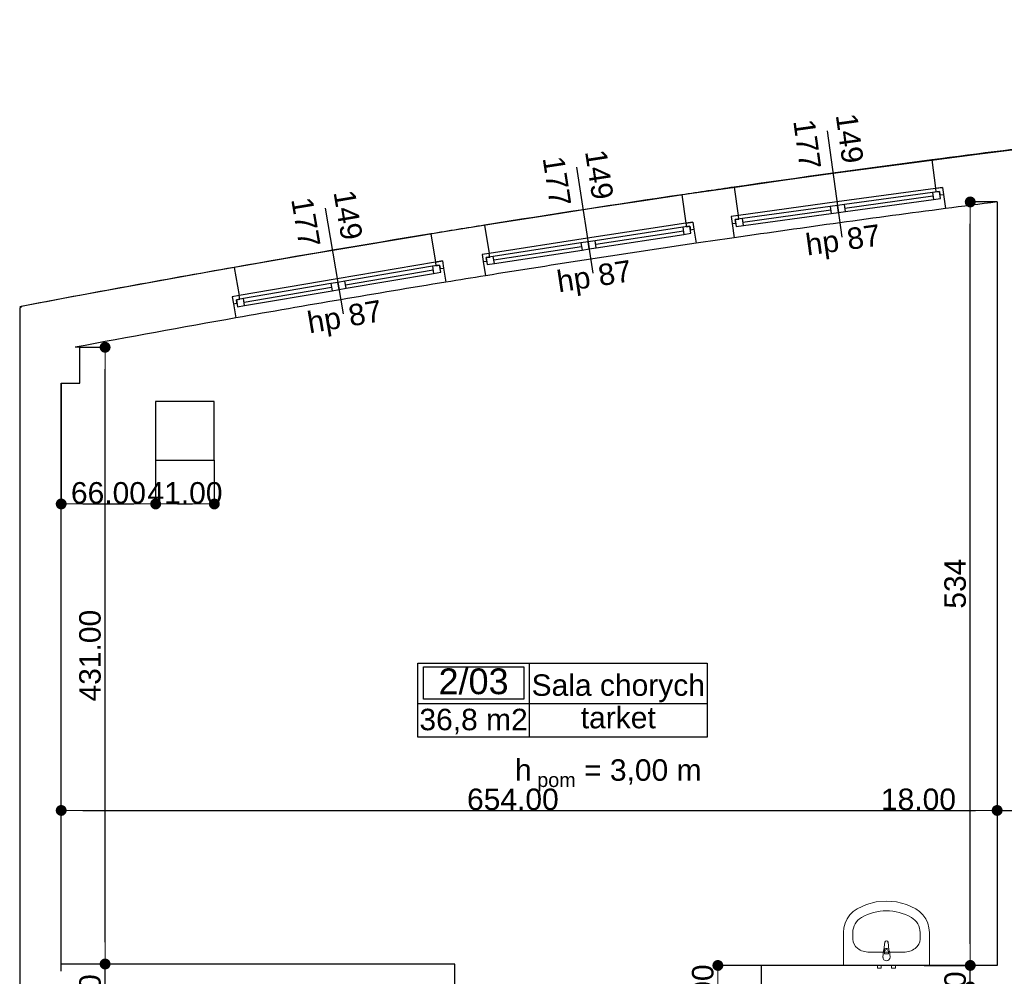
# Model space of a CAD drawing. Header units: millimetres. Extents: x -175445 to -20415, y -559200 to 231527.
# Tile 223 of 256: x -160191 to -153311, y -19364 to -12679. Entities that reach past the tile are written whole.
import ezdxf
from ezdxf.enums import TextEntityAlignment as Align

# ---------------------------------------------------------------- set-up
doc = ezdxf.new("R2010")
doc.units = ezdxf.units.MM
doc.header["$MEASUREMENT"] = 0
for name, color, linetype in [('Obiekt', 7, 'Continuous'), ('Okno', 7, 'Continuous'), ('Polilinia', 7, 'Continuous'), ('Strefa', 7, 'Continuous'), ('Strop', 7, 'Continuous'), ('Słup', 7, 'Continuous'), ('Tekst', 7, 'Continuous'), ('Wymiary', 63, 'Continuous'), ('Ściana', 7, 'Continuous')]:
    doc.layers.add(name, color=color, linetype=linetype)
doc.styles.add('Arial', font='txt')
doc.styles.add('Times new roman', font='txt')
doc.dimstyles.new('GENERATED_STYLE__1', dxfattribs={"dimtxt": 150, "dimasz": 152, "dimexe": 0.18, "dimexo": 0, "dimgap": 0.09, "dimtad": 1, "dimtih": 1, "dimtoh": 1, "dimlfac": 0.1, "dimzin": 0, "dimdsep": 46, "dimtxsty": 'Arial', "dimblk": 'ARROWHEAD_11', "dimblk1": 'ARROWHEAD_11', "dimblk2": 'ARROWHEAD_11', "dimcen": 0.09, "dimclrd": 114, "dimclre": 114, "dimclrt": 114, "dimazin": 0, "dimtfac": 1, "dimtdec": 4, "dimtmove": 0, "dimatfit": 3, "dimfxl": 1, "dimtolj": 1, "dimtzin": 0, "dimarcsym": 0})
doc.dimstyles.new('GENERATED_STYLE__3', dxfattribs={"dimtxt": 150, "dimasz": 152, "dimexe": 0.18, "dimexo": 0, "dimgap": 0.09, "dimtad": 1, "dimlfac": 0.1, "dimzin": 0, "dimdsep": 46, "dimtxsty": 'Arial', "dimblk": 'ARROWHEAD_11', "dimblk1": 'ARROWHEAD_11', "dimblk2": 'ARROWHEAD_11', "dimcen": 0.09, "dimclrd": 114, "dimclre": 114, "dimclrt": 114, "dimazin": 0, "dimtfac": 1, "dimtdec": 4, "dimtmove": 2, "dimatfit": 3, "dimfxl": 1, "dimtolj": 1, "dimtzin": 0, "dimarcsym": 0})

# ---------------------------------------------------------------- blocks, each defined once
blk = doc.blocks.new('Sala chorych_2_03_6', base_point=(-150936.9, 39600))
at = {"layer": 'Strefa'}
for p, q in [((-151716, 39882.8), (-149694.2, 39882.8)), ((-151716, 39364.2), (-151716, 39882.8)), ((-151677, 39856.9), (-150975.9, 39856.9)), ((-151677, 39630.6), (-151677, 39856.9)), ((-150975.9, 39856.9), (-150975.9, 39630.6)), ((-150936.9, 39882.8), (-150936.9, 39364.2)), ((-149694.2, 39882.8), (-149694.2, 39364.2)), ((-150975.9, 39630.6), (-151677, 39630.6)), ((-151716, 39600), (-149694.2, 39600)), ((-149694.2, 39364.2), (-151716, 39364.2))]:
    blk.add_line(p, q, dxfattribs=at)
at = {"layer": 'Strefa', "style": 'Arial'}
for tag, height, p in [('ROOM_NUMBER', 180, (-151326.4, 39754.9)), ('ROOM_NAME', 150, (-150315.6, 39728.4)), ('ROOM_CALC_AREA', 150, (-151326.4, 39487.9)), ('floor_f', 150, (-150315.6, 39501.3))]:
    blk.add_attdef(tag, text='', height=height, dxfattribs=at).set_placement(p, align=Align.MIDDLE_CENTER)
blk = doc.blocks.new('ARROWHEAD_11')
at = {"color": 0, "linetype": 'Continuous', "lineweight": 0}
blk.add_line((0, 0), (-1, 0), dxfattribs=at)
at = {"color": 0, "linetype": 'Continuous', "lineweight": 0, "const_width": 0.25, "flags": 128}
blk.add_lwpolyline([(-0.125, 0, 1), (0.125, 0, 1)], format="xyb", close=True, dxfattribs=at)
blk = doc.blocks.new('*D2375')
at = {"layer": 'Defpoints', "color": 0}
for p in [(-153360.7, -16608.8), (-153360.7, -18204.9), (-159900.7, -19278.1)]:
    blk.add_point(p, dxfattribs=at)
at = {"layer": 'Wymiary', "color": 114, "lineweight": -2}
for p, q in [((-153360.7, -16608.8), (-153360.7, -18205.1)), ((-159900.7, -19278.1), (-159900.7, -18204.7)), ((-159748.7, -18204.9), (-153512.7, -18204.9))]:
    blk.add_line(p, q, dxfattribs=at)
at = {"layer": 'Wymiary', "color": 114, "lineweight": -2, "xscale": 152, "yscale": 152, "zscale": 152, "rotation": 180}
blk.add_blockref('ARROWHEAD_11', (-159900.7, -18204.9), dxfattribs=at)
at = {"layer": 'Wymiary', "color": 114, "lineweight": -2, "xscale": 152, "yscale": 152, "zscale": 152}
blk.add_blockref('ARROWHEAD_11', (-153360.7, -18204.9), dxfattribs=at)
at = {"layer": 'Wymiary', "color": 114, "lineweight": 13, "insert": (-156744.6, -18128.2), "char_height": 150, "attachment_point": 5, "style": 'Arial'}
blk.add_mtext('\\A1;654.00', dxfattribs=at)
blk = doc.blocks.new('*D2376')
at = {"layer": 'Defpoints', "color": 0}
for p in [(-153360.7, -16608.8), (-153180.7, -16608.8), (-153180.7, -18204.9)]:
    blk.add_point(p, dxfattribs=at)
at = {"layer": 'Wymiary', "color": 114, "lineweight": -2}
for p, q in [((-153360.7, -16608.8), (-153360.7, -18205.1)), ((-153180.7, -16608.8), (-153180.7, -18205.1)), ((-154156.4, -18204.9), (-153664.7, -18204.9)), ((-153664.7, -18204.9), (-153512.7, -18204.9)), ((-153360.7, -18204.9), (-153180.7, -18204.9)), ((-153028.7, -18204.9), (-152876.7, -18204.9))]:
    blk.add_line(p, q, dxfattribs=at)
at = {"layer": 'Wymiary', "color": 114, "lineweight": -2, "xscale": 152, "yscale": 152, "zscale": 152}
blk.add_blockref('ARROWHEAD_11', (-153360.7, -18204.9), dxfattribs=at)
at = {"layer": 'Wymiary', "color": 114, "lineweight": -2, "xscale": 152, "yscale": 152, "zscale": 152, "rotation": 180}
blk.add_blockref('ARROWHEAD_11', (-153180.7, -18204.9), dxfattribs=at)
at = {"layer": 'Wymiary', "color": 114, "lineweight": 13, "insert": (-153910.6, -18128.2), "char_height": 150, "attachment_point": 5, "style": 'Arial'}
blk.add_mtext('\\A1;18.00', dxfattribs=at)
blk = doc.blocks.new('*D2604')
at = {"layer": 'Defpoints', "color": 0}
for p in [(-159593.9, -19278.1), (-158600.7, -19278.1), (-158600.7, -19458.1)]:
    blk.add_point(p, dxfattribs=at)
at = {"layer": 'Wymiary', "color": 114, "lineweight": -2}
for p, q in [((-159593.9, -19126.1), (-159593.9, -18974.1)), ((-158600.7, -19278.1), (-159594.1, -19278.1)), ((-159593.9, -19458.1), (-159593.9, -19278.1)), ((-158600.7, -19458.1), (-159594.1, -19458.1)), ((-159593.9, -19610.1), (-159593.9, -19762.1))]:
    blk.add_line(p, q, dxfattribs=at)
at = {"layer": 'Wymiary', "color": 114, "lineweight": -2, "xscale": 152, "yscale": 152, "zscale": 152}
for p, rotation in [((-159593.9, -19278.1), 270), ((-159593.9, -19458.1), 90)]:
    blk.add_blockref('ARROWHEAD_11', p, dxfattribs=dict(at, rotation=rotation))
at = {"layer": 'Wymiary', "color": 114, "lineweight": 13, "insert": (-159698.9, -19611.9), "char_height": 150, "attachment_point": 5, "rotation": 90, "style": 'Arial'}
blk.add_mtext('\\A1;18.00', dxfattribs=at)
blk = doc.blocks.new('*D2605')
at = {"layer": 'Defpoints', "color": 0}
for p in [(-159770.7, -14968.1), (-159593.9, -14968.1), (-158600.7, -19278.1)]:
    blk.add_point(p, dxfattribs=at)
at = {"layer": 'Wymiary', "color": 114, "lineweight": -2}
for p, q in [((-159770.7, -14968.1), (-159593.8, -14968.1)), ((-159593.9, -19126.1), (-159593.9, -15120.1)), ((-158600.7, -19278.1), (-159594.1, -19278.1))]:
    blk.add_line(p, q, dxfattribs=at)
at = {"layer": 'Wymiary', "color": 114, "lineweight": -2, "xscale": 152, "yscale": 152, "zscale": 152}
for p, rotation in [((-159593.9, -14968.1), 90), ((-159593.9, -19278.1), 270)]:
    blk.add_blockref('ARROWHEAD_11', p, dxfattribs=dict(at, rotation=rotation))
at = {"layer": 'Wymiary', "color": 114, "lineweight": 13, "insert": (-159698.9, -17123.1), "char_height": 150, "attachment_point": 5, "rotation": 90, "style": 'Arial'}
blk.add_mtext('\\A1;431.00', dxfattribs=at)
blk = doc.blocks.new('*D2606')
at = {"layer": 'Defpoints', "color": 0}
for p in [(-159900.7, -15218.1), (-159240.7, -15758.1), (-159240.7, -16063.1)]:
    blk.add_point(p, dxfattribs=at)
at = {"layer": 'Wymiary', "color": 114, "lineweight": -2}
for p, q in [((-159900.7, -15218.1), (-159900.7, -16063.3)), ((-159240.7, -15758.1), (-159240.7, -16063.3)), ((-159748.7, -16063.1), (-159392.7, -16063.1))]:
    blk.add_line(p, q, dxfattribs=at)
at = {"layer": 'Wymiary', "color": 114, "lineweight": -2, "xscale": 152, "yscale": 152, "zscale": 152, "rotation": 180}
blk.add_blockref('ARROWHEAD_11', (-159900.7, -16063.1), dxfattribs=at)
at = {"layer": 'Wymiary', "color": 114, "lineweight": -2, "xscale": 152, "yscale": 152, "zscale": 152}
blk.add_blockref('ARROWHEAD_11', (-159240.7, -16063.1), dxfattribs=at)
at = {"layer": 'Wymiary', "color": 114, "lineweight": 13, "insert": (-159570.7, -15986.4), "char_height": 150, "attachment_point": 5, "style": 'Arial'}
blk.add_mtext('\\A1;66.00', dxfattribs=at)
blk = doc.blocks.new('*D2607')
at = {"layer": 'Defpoints', "color": 0}
for p in [(-159240.7, -15758.1), (-158830.7, -15758.1), (-158830.7, -16063.1)]:
    blk.add_point(p, dxfattribs=at)
at = {"layer": 'Wymiary', "color": 114, "lineweight": -2}
for p, q in [((-159240.7, -15758.1), (-159240.7, -16063.3)), ((-158830.7, -15758.1), (-158830.7, -16063.3)), ((-159088.7, -16063.1), (-158982.7, -16063.1))]:
    blk.add_line(p, q, dxfattribs=at)
at = {"layer": 'Wymiary', "color": 114, "lineweight": -2, "xscale": 152, "yscale": 152, "zscale": 152, "rotation": 180}
blk.add_blockref('ARROWHEAD_11', (-159240.7, -16063.1), dxfattribs=at)
at = {"layer": 'Wymiary', "color": 114, "lineweight": -2, "xscale": 152, "yscale": 152, "zscale": 152}
blk.add_blockref('ARROWHEAD_11', (-158830.7, -16063.1), dxfattribs=at)
at = {"layer": 'Wymiary', "color": 114, "lineweight": 13, "insert": (-159035.7, -15986.4), "char_height": 150, "attachment_point": 5, "style": 'Arial'}
blk.add_mtext('\\A1;41.00', dxfattribs=at)
blk = doc.blocks.new('*D2610')
at = {"layer": 'Defpoints', "color": 0}
for p in [(-155312.3, -19288.1), (-155010.7, -19288.1), (-155010.7, -19798.1)]:
    blk.add_point(p, dxfattribs=at)
at = {"layer": 'Wymiary', "color": 114, "lineweight": -2}
for p, q in [((-155010.7, -19288.1), (-155312.5, -19288.1)), ((-155312.3, -19646.1), (-155312.3, -19440.1)), ((-155010.7, -19798.1), (-155312.5, -19798.1))]:
    blk.add_line(p, q, dxfattribs=at)
at = {"layer": 'Wymiary', "color": 114, "lineweight": -2, "xscale": 152, "yscale": 152, "zscale": 152}
for p, rotation in [((-155312.3, -19288.1), 90), ((-155312.3, -19798.1), 270)]:
    blk.add_blockref('ARROWHEAD_11', p, dxfattribs=dict(at, rotation=rotation))
at = {"layer": 'Wymiary', "color": 114, "lineweight": 13, "insert": (-155417.3, -19543.1), "char_height": 150, "attachment_point": 5, "rotation": 90, "style": 'Arial'}
blk.add_mtext('\\A1;51.00', dxfattribs=at)
blk = doc.blocks.new('*D2620')
at = {"layer": 'Defpoints', "color": 0}
for p in [(-153870.7, -19288.1), (-153548.7, -19288.1), (-153370.7, -19438.1)]:
    blk.add_point(p, dxfattribs=at)
at = {"layer": 'Wymiary', "color": 114, "lineweight": -2}
for p, q in [((-153548.7, -19136.1), (-153548.7, -18984.1)), ((-153870.7, -19288.1), (-153548.6, -19288.1)), ((-153548.7, -19438.1), (-153548.7, -19288.1)), ((-153370.7, -19438.1), (-153548.9, -19438.1)), ((-153548.7, -19590.1), (-153548.7, -19742.1))]:
    blk.add_line(p, q, dxfattribs=at)
at = {"layer": 'Wymiary', "color": 114, "lineweight": -2, "xscale": 152, "yscale": 152, "zscale": 152}
for p, rotation in [((-153548.7, -19288.1), 270), ((-153548.7, -19438.1), 90)]:
    blk.add_blockref('ARROWHEAD_11', p, dxfattribs=dict(at, rotation=rotation))
at = {"layer": 'Wymiary', "color": 114, "lineweight": 13, "insert": (-153653.7, -19591.9), "char_height": 150, "attachment_point": 5, "rotation": 90, "style": 'Arial'}
blk.add_mtext('\\A1;15.00', dxfattribs=at)
blk = doc.blocks.new('*D2621')
at = {"layer": 'Defpoints', "color": 0}
for p in [(-153548.7, -13952.4), (-153360.7, -13952.4), (-153870.7, -19288.1)]:
    blk.add_point(p, dxfattribs=at)
at = {"layer": 'Wymiary', "color": 114, "lineweight": -2}
for p, q in [((-153360.7, -13952.4), (-153548.9, -13952.4)), ((-153548.7, -19136.1), (-153548.7, -14104.4)), ((-153870.7, -19288.1), (-153548.6, -19288.1))]:
    blk.add_line(p, q, dxfattribs=at)
at = {"layer": 'Wymiary', "color": 114, "lineweight": -2, "xscale": 152, "yscale": 152, "zscale": 152}
for p, rotation in [((-153548.7, -13952.4), 90), ((-153548.7, -19288.1), 270)]:
    blk.add_blockref('ARROWHEAD_11', p, dxfattribs=dict(at, rotation=rotation))
at = {"layer": 'Wymiary', "color": 114, "lineweight": 13, "insert": (-153653.7, -16620.2), "char_height": 150, "attachment_point": 5, "rotation": 90, "style": 'Arial'}
blk.add_mtext('\\A1;534', dxfattribs=at)

msp = doc.modelspace()

# ---------------------------------------------------------------- linework, layer by layer
at = {"layer": 'Obiekt'}
for p, q in [((-154549.218, -13454.597), (-154446.741, -14197.563)), ((-156299.577, -13710.104), (-156185.396, -14451.362)), ((-158055.604, -13994.873), (-157929.681, -14734.226))]:
    msp.add_line(p, q, dxfattribs=at)
at = {"layer": 'Obiekt', "color": 8, "lineweight": 5}
for p, q in [((-154274.408, -18862.528), (-154205.388, -18844.229)), ((-154205.388, -18844.229), (-154134.426, -18838.074)), ((-154134.426, -18838.074), (-154063.465, -18844.229)), ((-154063.465, -18844.229), (-153994.444, -18862.528)), ((-154389.936, -18934.654), (-154366.579, -18911.2)), ((-154366.579, -18911.2), (-154339.6, -18892.47)), ((-154339.6, -18892.47), (-154274.408, -18862.528)), ((-153994.444, -18862.528), (-153929.252, -18892.47)), ((-153929.252, -18892.47), (-153902.274, -18911.2)), ((-153902.274, -18911.2), (-153878.917, -18934.654)), ((-154422.939, -18992.603), (-154408.925, -18962.08)), ((-154408.925, -18962.08), (-154389.936, -18934.654)), ((-153878.917, -18934.654), (-153859.928, -18962.08)), ((-153859.928, -18962.08), (-153845.913, -18992.603)), ((-154434.426, -19058.97), (-154431.531, -19025.248)), ((-154431.531, -19025.248), (-154422.939, -18992.603)), ((-153845.913, -18992.603), (-153837.321, -19025.248)), ((-153837.321, -19025.248), (-153834.426, -19058.97)), ((-154434.426, -19288.06), (-154434.426, -19058.97)), ((-154369.209, -19104.788), (-154369.209, -19058.97)), ((-154152.156, -19179.276), (-154145.526, -19126.342)), ((-154123.326, -19126.342), (-154116.697, -19179.276)), ((-153899.644, -19104.788), (-153899.644, -19058.97)), ((-153834.426, -19058.97), (-153834.426, -19288.06)), ((-154159.426, -19230.742), (-154155.426, -19188.789)), ((-154148.026, -19190.961), (-154148.026, -19205.832)), ((-154120.826, -19205.832), (-154120.826, -19190.961)), ((-154113.426, -19188.789), (-154109.426, -19230.742)), ((-154015.6, -19195.742), (-154253.252, -19195.742)), ((-154148.026, -19205.832), (-154120.826, -19205.832)), ((-153834.426, -19288.06), (-154434.426, -19288.06)), ((-154197.926, -19308.06), (-154197.926, -19288.06)), ((-154197.926, -19288.06), (-154170.926, -19288.06)), ((-154170.926, -19308.06), (-154197.926, -19308.06)), ((-154170.926, -19288.06), (-154170.926, -19308.06)), ((-154097.926, -19308.06), (-154097.926, -19288.06)), ((-154097.926, -19288.06), (-154070.926, -19288.06)), ((-154070.926, -19308.06), (-154097.926, -19308.06)), ((-154070.926, -19288.06), (-154070.926, -19308.06))]:
    msp.add_line(p, q, dxfattribs=at)
for centre, radius, start, end in [((-154134.426, -19127.733), 11.187, 7.1389248, 172.8610752), ((-154134.426, -19190.689), 21.086, 147.2289746, 174.8303928), ((-154134.426, -19190.689), 21.086, 32.7710254, 147.2289746), ((-154134.426, -19190.961), 13.6, 0, 180), ((-154134.426, -19190.689), 21.086, 5.1696072, 32.7710254), ((-154134.426, -19230.742), 25, 180, 0)]:
    msp.add_arc(centre, radius, start, end, dxfattribs=at)
for centre, major_axis, ratio, start_param, end_param in [((-154134.426, -19288.06), (0, 381.818), 0.95652174, 5.78621047, 6.78016015), ((-154253.278, -19058.97), (0, 121.2), 0.95652174, 0.49697483, 1.57079633), ((-154015.574, -19058.97), (0, 121.2), 0.95652174, 4.71238898, 5.78621048), ((-154253.122, -19104.788), (116.066, 0), 0.78364566, 3.14159265, 4.71238898), ((-154015.731, -19104.788), (116.066, 0), 0.78364566, 4.71238898, 6.28318531)]:
    msp.add_ellipse(centre, major_axis=major_axis, ratio=ratio, start_param=start_param, end_param=end_param, dxfattribs=at)
for p in [(-154123.326, -19126.342), (-154152.156, -19179.276), (-154113.426, -19188.789), (-154159.426, -19230.742)]:
    msp.add_point(p, dxfattribs=at)
at = {"layer": 'Okno'}
for p, q in [((-153792.079, -13857.407), (-154480.561, -13952.369)), ((-153813.428, -13885.588), (-154427.614, -13970.303)), ((-153763.897, -13878.757), (-153813.428, -13885.588)), ((-153813.428, -13885.588), (-153806.597, -13935.12)), ((-153742.217, -13850.53), (-153792.079, -13857.407)), ((-153792.079, -13857.407), (-153788.663, -13882.173)), ((-153791.661, -13857.349), (-153742.217, -13850.53)), ((-153788.663, -13882.173), (-153763.897, -13878.757)), ((-153763.897, -13878.757), (-153760.481, -13903.522)), ((-153757.066, -13928.288), (-153763.897, -13878.757)), ((-153742.548, -13850.575), (-153735.716, -13900.106)), ((-153742.217, -13850.53), (-153735.716, -13900.106)), ((-154480.561, -13952.369), (-155169.042, -14047.332)), ((-154424.198, -13995.069), (-153810.012, -13910.354)), ((-154420.782, -14019.834), (-153806.597, -13935.12)), ((-154420.782, -14019.834), (-153806.597, -13935.12)), ((-153806.597, -13935.12), (-153757.066, -13928.288)), ((-153760.481, -13903.522), (-153735.716, -13900.106)), ((-154526.676, -13983.967), (-155140.861, -14068.681)), ((-155137.445, -14093.447), (-154523.26, -14008.732)), ((-155134.029, -14118.212), (-154519.844, -14033.498)), ((-155134.029, -14118.212), (-154519.844, -14033.498)), ((-154477.145, -13977.135), (-154526.676, -13983.967)), ((-154526.676, -13983.967), (-154519.844, -14033.498)), ((-154519.844, -14033.498), (-154470.313, -14026.666)), ((-154427.614, -13970.303), (-154477.145, -13977.135)), ((-154470.313, -14026.666), (-154477.145, -13977.135)), ((-154477.145, -13977.135), (-154470.313, -14026.666)), ((-154470.313, -14026.666), (-154420.782, -14019.834)), ((-154420.782, -14019.834), (-154427.614, -13970.303)), ((-155536.179, -14100.924), (-156223.078, -14206.732)), ((-155486.432, -14093.261), (-155536.179, -14100.924)), ((-155536.179, -14100.924), (-155532.373, -14125.633)), ((-155535.762, -14100.86), (-155486.432, -14093.261)), ((-155486.762, -14093.312), (-155479.15, -14142.729)), ((-155486.432, -14093.261), (-155479.15, -14142.729)), ((-155169.042, -14047.332), (-155218.904, -14054.209)), ((-155169.461, -14047.389), (-155218.904, -14054.209)), ((-155218.904, -14054.209), (-155211.742, -14103.695)), ((-155218.573, -14054.163), (-155211.742, -14103.695)), ((-155211.742, -14103.695), (-155186.976, -14100.279)), ((-155140.861, -14068.681), (-155190.392, -14075.513)), ((-155190.392, -14075.513), (-155165.626, -14072.097)), ((-155186.976, -14100.279), (-155190.392, -14075.513)), ((-155190.392, -14075.513), (-155183.56, -14125.044)), ((-155165.626, -14072.097), (-155169.042, -14047.332)), ((-155134.029, -14118.212), (-155140.861, -14068.681)), ((-155557.082, -14129.439), (-156169.854, -14223.829)), ((-156166.048, -14248.537), (-155553.276, -14154.147)), ((-155507.664, -14121.827), (-155557.082, -14129.439)), ((-155557.082, -14129.439), (-155549.47, -14178.856)), ((-155549.47, -14178.856), (-155500.052, -14171.244)), ((-155532.373, -14125.633), (-155507.664, -14121.827)), ((-155507.664, -14121.827), (-155503.858, -14146.535)), ((-155500.052, -14171.244), (-155507.664, -14121.827)), ((-155503.858, -14146.535), (-155479.15, -14142.729)), ((-155183.56, -14125.044), (-155134.029, -14118.212)), ((-156223.078, -14206.732), (-156909.976, -14312.541)), ((-156268.689, -14239.053), (-156881.462, -14333.443)), ((-156219.272, -14231.441), (-156268.689, -14239.053)), ((-156268.689, -14239.053), (-156261.077, -14288.47)), ((-156169.854, -14223.829), (-156219.272, -14231.441)), ((-156211.66, -14280.858), (-156219.272, -14231.441)), ((-156219.272, -14231.441), (-156211.66, -14280.858)), ((-156162.242, -14273.246), (-156169.854, -14223.829)), ((-156162.242, -14273.246), (-155549.47, -14178.856)), ((-156162.242, -14273.246), (-155549.47, -14178.856)), ((-156877.656, -14358.152), (-156264.883, -14263.762)), ((-156873.85, -14382.86), (-156261.077, -14288.47)), ((-156873.85, -14382.86), (-156261.077, -14288.47)), ((-156261.077, -14288.47), (-156211.66, -14280.858)), ((-156211.66, -14280.858), (-156162.242, -14273.246)), ((-157286.104, -14373.536), (-157971.238, -14490.225)), ((-157236.485, -14365.085), (-157286.104, -14373.536)), ((-157286.104, -14373.536), (-157281.906, -14398.181)), ((-157285.688, -14373.465), (-157236.485, -14365.085)), ((-157236.814, -14365.141), (-157228.419, -14414.431)), ((-157236.485, -14365.085), (-157228.419, -14414.431)), ((-156909.976, -14312.541), (-156959.723, -14320.204)), ((-156910.393, -14312.605), (-156959.723, -14320.204)), ((-156959.723, -14320.204), (-156951.781, -14369.57)), ((-156959.393, -14320.153), (-156951.781, -14369.57)), ((-156951.781, -14369.57), (-156927.073, -14365.764)), ((-156881.462, -14333.443), (-156930.879, -14341.055)), ((-156930.879, -14341.055), (-156906.17, -14337.249)), ((-156927.073, -14365.764), (-156930.879, -14341.055)), ((-156930.879, -14341.055), (-156923.267, -14390.472)), ((-156906.17, -14337.249), (-156909.976, -14312.541)), ((-156873.85, -14382.86), (-156881.462, -14333.443)), ((-157306.551, -14402.378), (-157917.75, -14506.475)), ((-157913.553, -14531.12), (-157302.354, -14427.023)), ((-157257.261, -14393.983), (-157306.551, -14402.378)), ((-157306.551, -14402.378), (-157298.156, -14451.669)), ((-157298.156, -14451.669), (-157248.866, -14443.274)), ((-157281.906, -14398.181), (-157257.261, -14393.983)), ((-157257.261, -14393.983), (-157253.064, -14418.629)), ((-157248.866, -14443.274), (-157257.261, -14393.983)), ((-157253.064, -14418.629), (-157228.419, -14414.431)), ((-156923.267, -14390.472), (-156873.85, -14382.86)), ((-157971.238, -14490.225), (-158656.372, -14606.914)), ((-157967.04, -14514.87), (-158016.331, -14523.265)), ((-157917.75, -14506.475), (-157967.04, -14514.87)), ((-157958.645, -14564.16), (-157967.04, -14514.87)), ((-157967.04, -14514.87), (-157958.645, -14564.16)), ((-157909.355, -14555.765), (-157917.75, -14506.475)), ((-157909.355, -14555.765), (-157298.156, -14451.669)), ((-157909.355, -14555.765), (-157298.156, -14451.669)), ((-158016.331, -14523.265), (-158627.529, -14627.362)), ((-158623.332, -14652.007), (-158012.133, -14547.91)), ((-158619.134, -14676.652), (-158007.936, -14572.555)), ((-158619.134, -14676.652), (-158007.936, -14572.555)), ((-158016.331, -14523.265), (-158007.936, -14572.555)), ((-158007.936, -14572.555), (-157958.645, -14564.16)), ((-157958.645, -14564.16), (-157909.355, -14555.765)), ((-158656.372, -14606.914), (-158705.991, -14615.365)), ((-158656.788, -14606.985), (-158705.991, -14615.365)), ((-158705.991, -14615.365), (-158697.267, -14664.599)), ((-158705.662, -14615.309), (-158697.267, -14664.599)), ((-158627.529, -14627.362), (-158676.819, -14635.757)), ((-158676.819, -14635.757), (-158652.174, -14631.559)), ((-158672.622, -14660.402), (-158676.819, -14635.757)), ((-158676.819, -14635.757), (-158668.425, -14685.047)), ((-158652.174, -14631.559), (-158656.372, -14606.914)), ((-158619.134, -14676.652), (-158627.529, -14627.362)), ((-158697.267, -14664.599), (-158672.622, -14660.402)), ((-158668.425, -14685.047), (-158619.134, -14676.652))]:
    msp.add_line(p, q, dxfattribs=at)
for radius, start, end in [(111862.304, 97.49641956, 98.21009152), (111862.304, 98.4000394, 99.11371135), (111512.304, 97.4708096, 98.23570148), (111862.304, 99.30879727, 100.02246923), (111512.304, 98.37442944, 99.13932131), (111512.304, 99.28318731, 100.04807918)]:
    msp.add_arc((-139223.765, -124564.961), radius, start, end, dxfattribs=at)
at = {"layer": 'Polilinia', "flags": 128}
msp.add_lwpolyline([(-159900.722, -19328.06), (-159900.722, -15218.06), (-159770.722, -15218.06), (-159770.722, -14968.06)], dxfattribs=at)
at = {"layer": 'Strop', "flags": 128}
msp.add_lwpolyline([(-131693.029, -12962.088), (-135966.978, -12760.08, 0.0060186), (-138659.263, -12714.081, 0.04841545), (-160181.183, -14683.38, 0.00002607), (-160190.765, -14695.389), (-160190.765, -20716.639), (-166565.761, -20718.06), (-167010.777, -20718.06), (-164549.574, -22964.408), (-166747.245, -25372.279), (-165476.279, -26532.293), (-164319.332, -25264.688), (-164039.215, -25520.351), (-147240.722, -40852.382), (-147240.722, -42418.022), (-145950.766, -42418.022), (-102220.766, -42418.022)], format="xyb", dxfattribs=at)
at = {"layer": 'Słup'}
for p, q in [((-159770.722, -14968.06), (-159803.208, -14968.06)), ((-159770.722, -15218.06), (-159770.722, -14968.06)), ((-159900.722, -15218.06), (-159770.722, -15218.06)), ((-158830.722, -15348.06), (-159240.722, -15348.06)), ((-159240.722, -15348.06), (-159240.722, -15758.06)), ((-158830.722, -15758.06), (-158830.722, -15348.06)), ((-159240.722, -15758.06), (-158830.722, -15758.06))]:
    msp.add_line(p, q, dxfattribs=at)
at = {"layer": 'Ściana'}
for p, q in [((-153817.795, -13658.742), (-153791.661, -13857.349)), ((-155198.067, -13849.123), (-155169.461, -14047.389)), ((-153791.661, -13857.349), (-153742.217, -13850.53)), ((-153742.217, -13850.53), (-153735.716, -13900.106)), ((-155565.025, -13902.689), (-155535.762, -14100.86)), ((-153735.716, -13900.106), (-153722.714, -13999.259)), ((-155535.762, -14100.86), (-155486.432, -14093.261)), ((-155486.432, -14093.261), (-155479.15, -14142.729)), ((-155169.461, -14047.389), (-155218.904, -14054.209)), ((-155218.904, -14054.209), (-155211.742, -14103.695)), ((-155211.742, -14103.695), (-155197.417, -14202.664)), ((-156942.123, -14114.814), (-156910.393, -14312.605)), ((-155479.15, -14142.729), (-155464.586, -14241.664)), ((-157318.09, -14175.783), (-157285.688, -14373.465)), ((-157285.688, -14373.465), (-157236.485, -14365.085)), ((-157236.485, -14365.085), (-157228.419, -14414.431)), ((-156910.393, -14312.605), (-156959.723, -14320.204)), ((-156959.723, -14320.204), (-156951.781, -14369.57)), ((-156951.781, -14369.57), (-156935.898, -14468.301)), ((-158691.651, -14409.722), (-158656.788, -14606.985)), ((-157228.419, -14414.431), (-157212.287, -14513.123)), ((-158656.788, -14606.985), (-158705.991, -14615.365)), ((-158705.991, -14615.365), (-158697.267, -14664.599)), ((-158697.267, -14664.599), (-158679.819, -14763.067))]:
    msp.add_line(p, q, dxfattribs=at)
at = {"layer": 'Ściana', "flags": 128}
for points in [[(-153360.722, -13952.392), (-153360.722, -19288.06)], [(-159900.722, -19278.06), (-159900.722, -15218.06)], [(-157150.722, -19278.06), (-159900.722, -19278.06)], [(-157150.722, -21768.06), (-157150.722, -19278.06)], [(-155010.722, -19288.06), (-155010.722, -19798.06)], [(-153360.722, -19288.06), (-155010.722, -19288.06)]]:
    msp.add_lwpolyline(points, dxfattribs=at)
at = {"layer": 'Ściana'}
for radius, start, end in [(111862.304, 96.98083591, 97.49641956), (111862.304, 98.21009152, 98.4000394), (111512.304, 97.2832634, 97.4708096), (111862.304, 99.11371135, 99.30879727), (111512.304, 98.23570148, 98.37442944), (111862.304, 100.02246923, 100.80315542), (111512.304, 99.13932131, 99.28318731), (111512.304, 100.04807918, 100.63481765)]:
    msp.add_arc((-139223.765, -124564.961), radius, start, end, dxfattribs=at)

# ---------------------------------------------------------------- block references
at = {"layer": 'Strefa'}
ref = msp.add_blockref('Sala chorych_2_03_6', (-156629.675, -17457.39), dxfattribs=at)
ref.add_attrib('ROOM_NAME', 'Sala chorych', dxfattribs={"color": 7, "height": 150, "style": 'Arial'}).set_placement((-156008.314, -17328.989), align=Align.MIDDLE_CENTER)
ref.add_attrib('ROOM_NUMBER', '2/03', dxfattribs={"color": 7, "height": 180, "style": 'Arial'}).set_placement((-157019.195, -17302.442), align=Align.MIDDLE_CENTER)
ref.add_attrib('ROOM_CALC_AREA', '36,8 m2', dxfattribs={"color": 7, "height": 150, "style": 'Arial'}).set_placement((-157019.195, -17569.444), align=Align.MIDDLE_CENTER)
ref.add_attrib('floor_f', 'tarket', dxfattribs={"color": 7, "height": 150, "style": 'Arial'}).set_placement((-156008.314, -17556.072), align=Align.MIDDLE_CENTER)

# ---------------------------------------------------------------- texts
at = {"layer": 'Obiekt', "char_height": 150, "attachment_point": 7, "style": 'Arial'}
for s, insert, rotation in [('\\A1;{\\fArial|b0|i0|c238|p38;177}', (-154785.771, -13386.278), 277.8532555), ('\\A1;{\\fArial|b0|i0|c238|p38;149}', (-154491.03, -13345.624), 277.8532555), ('\\A1;{\\fArial|b0|i0|c238|p38;149}', (-156243.115, -13600.228), 278.7568754), ('\\A1;{\\fArial|b0|i0|c238|p38;177}', (-156537.178, -13645.524), 278.7568754), ('\\A1;{\\fArial|b0|i0|c238|p38;149}', (-158000.891, -13884.114), 279.6656332), ('\\A1;{\\fArial|b0|i0|c238|p38;177}', (-158294.199, -13934.069), 279.6656332), ('\\A1;{\\fArial|b0|i0|c238|p38;hp 87}', (-154681.55, -14372.117), 7.8532555), ('\\A1;{\\fArial|b0|i0|c238|p38;hp 87}', (-156417.423, -14629.597), 8.7568754), ('\\A1;{\\fArial|b0|i0|c238|p38;hp 87}', (-158158.852, -14916.119), 9.6656332)]:
    msp.add_mtext(s, dxfattribs=dict(at, insert=insert, rotation=rotation))
at = {"layer": 'Tekst', "insert": (-156077.807, -17803.675), "char_height": 150, "attachment_point": 2, "style": 'Times new roman'}
msp.add_mtext('\\A1;{\\fArial|b0|i0|c0|p38;h\\fArial|b0|i0|c0|p38;\\A1{\\H.66x;\\S ^  pom;}\\fArial|b0|i0|c0|p38; = 3,00 m}', dxfattribs=at)

# ---------------------------------------------------------------- dimensions: what is measured, and where the dimension line sits
at = {"layer": 'Wymiary', "color": 114, "lineweight": 13}
dim = msp.add_linear_dim(base=(-153548.742, -13952.392), p1=(-153870.722, -19288.06), p2=(-153360.722, -13952.392), angle=90, text='534', dimstyle='GENERATED_STYLE__3', dxfattribs=at)
dim.commit()
dim.dimension.update_dxf_attribs({"geometry": '*D2621', "text_midpoint": (-153653.742, -16620.226), "dimtype": 160, "text_rotation": 90})
for base, p1, p2, picture, middle in [((-159593.932, -14968.06), (-158600.722, -19278.06), (-159770.722, -14968.06), '*D2605', (-159698.932, -17123.06)), ((-159593.932, -19278.06), (-158600.722, -19458.06), (-158600.722, -19278.06), '*D2604', (-159698.932, -19611.889)), ((-153548.742, -19288.06), (-153370.722, -19438.06), (-153870.722, -19288.06), '*D2620', (-153653.742, -19591.889)), ((-155312.297, -19288.06), (-155010.722, -19798.06), (-155010.722, -19288.06), '*D2610', (-155417.297, -19543.06))]:
    dim = msp.add_linear_dim(base=base, p1=p1, p2=p2, angle=90, dimstyle='GENERATED_STYLE__3', dxfattribs=at)
    dim.commit()
    dim.dimension.update_dxf_attribs({"geometry": picture, "text_midpoint": middle, "dimtype": 160, "text_rotation": 90})
for base, p1, p2, picture, middle in [((-159240.722, -16063.07), (-159900.722, -15218.06), (-159240.722, -15758.06), '*D2606', (-159570.722, -16063.07)), ((-158830.722, -16063.07), (-159240.722, -15758.06), (-158830.722, -15758.06), '*D2607', (-159035.722, -16063.07)), ((-153360.722, -18204.89), (-159900.722, -19278.06), (-153360.722, -16608.798), '*D2375', (-156744.551, -18204.89)), ((-153180.722, -18204.89), (-153360.722, -16608.798), (-153180.722, -16608.798), '*D2376', (-153910.583, -18204.89))]:
    dim = msp.add_linear_dim(base=base, p1=p1, p2=p2, dimstyle='GENERATED_STYLE__1', dxfattribs=at)
    dim.commit()
    dim.dimension.update_dxf_attribs({"geometry": picture, "text_midpoint": middle, "dimtype": 160})

doc.saveas('drawing.dxf')
